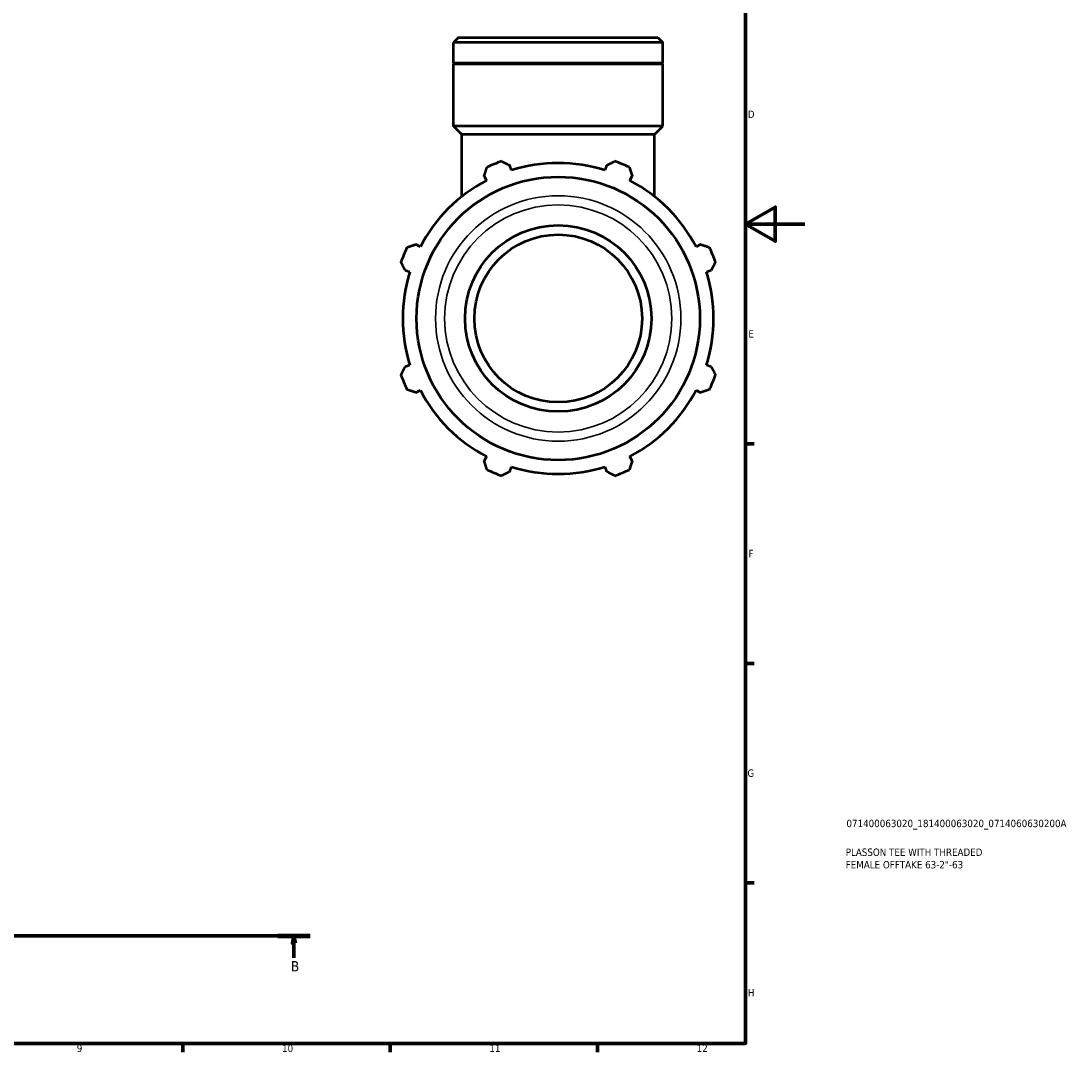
# Model space of a CAD drawing. Header units: millimetres. Extents: x 0 to 931, y 0 to 963.
# Tile 4 of 6: x 576 to 931, y 17 to 366. Entities that reach past the tile are written whole.
import ezdxf

# ---------------------------------------------------------------- set-up
doc = ezdxf.new("R2010")
doc.units = ezdxf.units.MM
doc.linetypes.add('CHAIN', pattern=[0.7087, 0.4724, -0.0591, 0.1181, -0.0591])
for name, color, linetype, lineweight in [('Border (ISO)', 7, 'Continuous', 70), ('Section Line (ISO)', 7, 'CHAIN', 70), ('Title (ISO)', 7, 'Continuous', 50), ('Visible (ISO)', 7, 'Continuous', 50), ('Visible Narrow (ISO)', 7, 'Continuous', 35)]:
    doc.layers.add(name, color=color, linetype=linetype, lineweight=lineweight)
doc.styles.add('Label Text (ISO)', font='tahoma.ttf')
doc.styles.add('Note Text (ISO)', font='tahoma.ttf')

# ---------------------------------------------------------------- blocks, each defined once
blk = doc.blocks.new('Borders Default Border')
at = {"layer": 'Border (ISO)'}
for p, q in [((821, 222.75), (823.9, 222.75)), ((821, 148.5), (823.9, 148.5)), ((821, 74.25), (823.9, 74.25)), ((630.75, 20), (630.75, 17.1)), ((700.83, 20), (700.83, 17.1)), ((770.92, 20), (770.92, 17.1))]:
    blk.add_line(p, q, dxfattribs=at)
at = {"layer": 'Border (ISO)', "flags": 128}
for points in [[(20, 20), (20, 574), (821, 574), (821, 20), (20, 20)], [(841, 297), (821, 297), (831, 302.77), (831, 291.23), (821, 297)]]:
    blk.add_lwpolyline(points, dxfattribs=at)
at = {"layer": 'Border (ISO)', "color": 232, "true_color": 0xca0064, "char_height": 2.5, "attachment_point": 7, "style": 'Note Text (ISO)'}
for s, insert in [('D', (821.73, 332.88)), ('E', (821.94, 258.63)), ('F', (822, 184.38)), ('G', (821.61, 110.08)), ('H', (821.74, 35.88)), ('9', (594.88, 17.05)), ('10', (664.29, 17.05)), ('11', (734.37, 17.1)), ('12', (804.46, 17.1))]:
    blk.add_mtext(s, dxfattribs=dict(at, insert=insert))
blk = doc.blocks.new('Title Blocks ISO')
at = {"layer": 'Title (ISO)', "color": 232, "true_color": 0xca0064, "style": 'Note Text (ISO)'}
for tag, p in [('PART_NUMBER_001', (34.08, 73.13)), ('DESCRIPTION_001', (33.84, 63.4)), ('DESCRIPTION_002', (33.84, 59.18))]:
    blk.add_attdef(tag, p, '', height=2.5, dxfattribs=at)
blk = doc.blocks.new('2dTransSection0')
at = {"layer": 'Section Line (ISO)', "linetype": 'CHAIN'}
blk.add_line((215.75, 56.35), (673.79, 56.35), dxfattribs=at)
at = {"layer": 'Section Line (ISO)', "linetype": 'Continuous', "lineweight": 140}
blk.add_line((662.83, 56.35), (673.79, 56.35), dxfattribs=at)
at = {"layer": 'Section Line (ISO)', "linetype": 'Continuous'}
for p, q in [((668.31, 56.35), (667.81, 53.85)), ((667.81, 53.85), (668.81, 53.85)), ((668.31, 53.85), (668.31, 56.35)), ((668.81, 53.85), (668.31, 56.35)), ((668.31, 48.93), (668.31, 53.85))]:
    blk.add_line(p, q, dxfattribs=at)
at = {"layer": 'Section Line (ISO)', "linetype": 'Continuous', "flags": 128}
blk.add_lwpolyline([(668.81, 53.85), (668.31, 56.35), (667.81, 53.85), (668.81, 53.85)], dxfattribs=at)
at = {"layer": 'Section Line (ISO)'}
blk.add_solid([(668.81, 53.85), (668.31, 56.35), (667.81, 53.85), (668.81, 53.85)], dxfattribs=at)
at = {"layer": 'Section Line (ISO)', "insert": (667.24, 44.35), "char_height": 3.5, "attachment_point": 7, "style": 'Label Text (ISO)'}
blk.add_mtext('B', dxfattribs=at)

msp = doc.modelspace()

# ---------------------------------------------------------------- linework, layer by layer
at = {"layer": 'Visible (ISO)'}
for p, q in [((723.931, 360.098), (722.231, 358.398)), ((723.931, 360.098), (791.351, 360.098)), ((791.351, 360.098), (793.051, 358.398)), ((722.231, 351.398), (722.231, 358.398)), ((793.051, 358.398), (722.231, 358.398)), ((793.051, 351.398), (793.051, 358.398)), ((793.051, 351.398), (722.231, 351.398)), ((722.531, 351.098), (722.231, 351.398)), ((793.051, 351.098), (722.231, 351.098)), ((722.231, 330.098), (722.231, 351.098)), ((792.751, 351.098), (793.051, 351.398)), ((793.051, 330.098), (793.051, 351.098)), ((793.051, 330.098), (722.231, 330.098)), ((725.064, 327.265), (722.231, 330.098)), ((790.218, 327.265), (725.064, 327.265)), ((725.064, 306.326), (725.064, 327.265)), ((790.218, 327.265), (793.051, 330.098)), ((790.218, 306.326), (790.218, 327.265)), ((741.84, 315.211), (741.331, 316.828)), ((773.951, 316.828), (773.441, 315.211)), ((732.596, 313.21), (733.378, 311.706)), ((781.903, 311.706), (782.686, 313.21)), ((711.033, 289.361), (709.529, 290.143)), ((805.752, 290.143), (804.249, 289.361)), ((705.911, 281.408), (707.528, 280.899)), ((807.754, 280.899), (809.37, 281.408)), ((707.528, 249.298), (705.911, 248.788)), ((809.37, 248.788), (807.754, 249.298)), ((709.529, 240.053), (711.033, 240.836)), ((804.249, 240.836), (805.752, 240.053)), ((733.378, 218.49), (732.596, 216.987)), ((782.686, 216.987), (781.903, 218.49)), ((741.331, 213.369), (741.84, 214.985)), ((773.441, 214.985), (773.951, 213.369))]:
    msp.add_line(p, q, dxfattribs=at)
for radius in [47.888, 31.5, 28.35]:
    msp.add_circle((757.641, 265.098), radius, dxfattribs=at)
for radius, start, end in [(56.5, 109.79198, 115.20802), (52.545, 72.5, 107.5), (56.5, 64.79198, 70.20802), (52.545, 117.5, 152.5), (52.545, 27.5, 62.5), (56.5, 154.79198, 160.20802), (56.5, 19.79198, 25.20802), (52.545, 162.5, 197.5), (52.545, 342.5, 17.5), (56.5, 199.79198, 205.20802), (56.5, 334.79198, 340.20802), (52.545, 207.5, 242.5), (52.545, 297.5, 332.5), (56.5, 244.79198, 250.20802), (52.545, 252.5, 287.5), (56.5, 289.79198, 295.20802)]:
    msp.add_arc((757.641, 265.098), radius, start, end, dxfattribs=at)
for points, weights in [([(732.596, 313.21), (733.076, 314.683), (733.577, 316.218)], [1.00275534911, 1.00178570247, 1]), ([(738.51, 318.261), (739.949, 317.53), (741.331, 316.828)], [1, 1.00178570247, 1.00275534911]), ([(773.951, 316.828), (775.333, 317.53), (776.772, 318.261)], [1.00275534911, 1.00178570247, 1]), ([(781.705, 316.218), (782.205, 314.683), (782.686, 313.21)], [1, 1.00178570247, 1.00275534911]), ([(706.522, 289.162), (708.056, 289.663), (709.529, 290.143)], [1, 1.00178570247, 1.00275534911]), ([(805.752, 290.143), (807.226, 289.663), (808.76, 289.162)], [1.00275534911, 1.00178570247, 1]), ([(705.911, 281.408), (705.209, 282.79), (704.478, 284.229)], [1.00275534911, 1.00178570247, 1]), ([(810.803, 284.229), (810.072, 282.79), (809.37, 281.408)], [1, 1.00178570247, 1.00275534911]), ([(704.478, 245.967), (705.209, 247.406), (705.911, 248.788)], [1, 1.00178570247, 1.00275534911]), ([(809.37, 248.788), (810.072, 247.406), (810.803, 245.967)], [1.00275534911, 1.00178570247, 1]), ([(709.529, 240.053), (708.056, 240.534), (706.522, 241.034)], [1.00275534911, 1.00178570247, 1]), ([(808.76, 241.034), (807.226, 240.534), (805.752, 240.053)], [1, 1.00178570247, 1.00275534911]), ([(733.577, 213.979), (733.076, 215.513), (732.596, 216.987)], [1, 1.00178570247, 1.00275534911]), ([(782.686, 216.987), (782.205, 215.513), (781.705, 213.979)], [1.00275534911, 1.00178570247, 1]), ([(741.331, 213.369), (739.949, 212.667), (738.51, 211.936)], [1.00275534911, 1.00178570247, 1]), ([(776.772, 211.936), (775.333, 212.667), (773.951, 213.369)], [1, 1.00178570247, 1.00275534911])]:
    msp.add_rational_spline(points, weights, degree=2, dxfattribs=at)
at = {"layer": 'Visible Narrow (ISO)'}
for radius in [41.48, 38.399]:
    msp.add_circle((757.641, 265.098), radius, dxfattribs=at)

# ---------------------------------------------------------------- block references
msp.add_blockref('Borders Default Border', (0, 0))
msp.add_blockref('Title Blocks ISO', (821, 20)).add_auto_attribs({'PART_NUMBER_001': '071400063020_181400063020_0714060630200A', 'DESCRIPTION_001': 'PLASSON TEE WITH THREADED', 'DESCRIPTION_002': 'FEMALE OFFTAKE 63-2"-63'})
at = {"layer": 'Section Line (ISO)'}
msp.add_blockref('2dTransSection0', (0, 0), dxfattribs=at)

doc.saveas('drawing.dxf')
